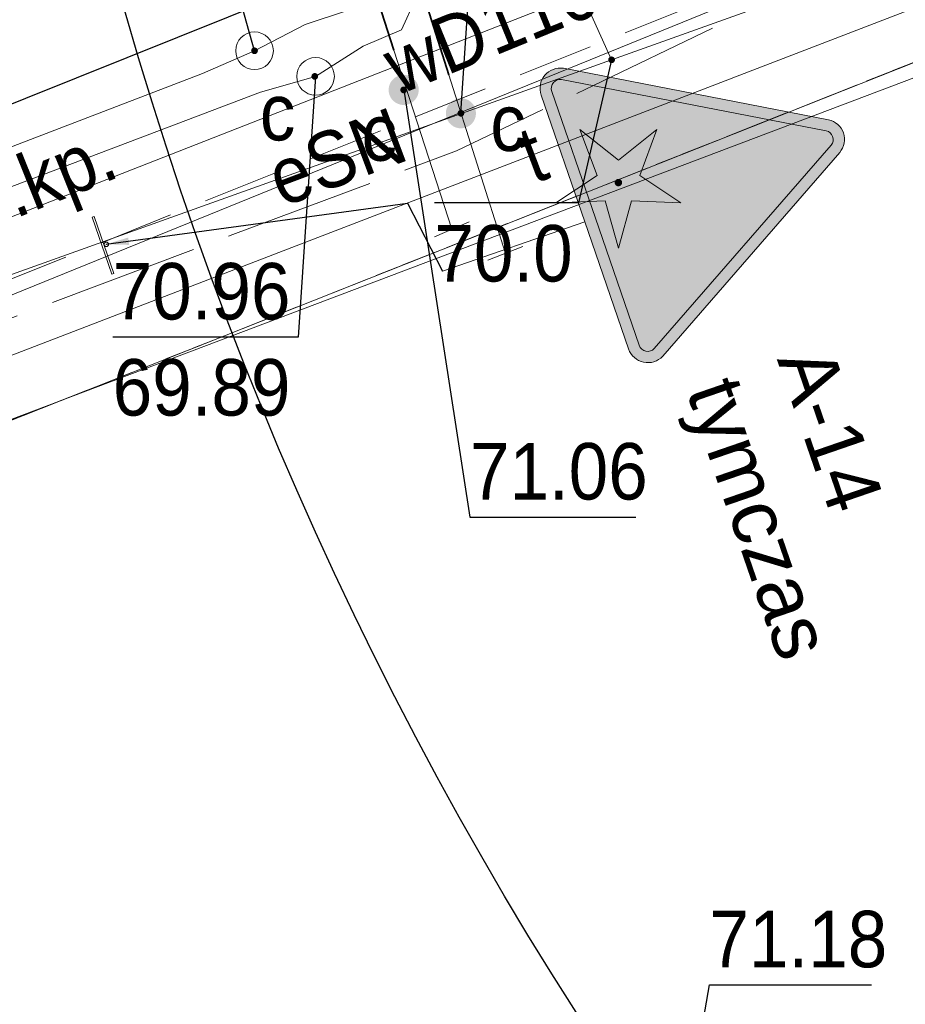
# Model space of a CAD drawing. Header units: feet. Extents: x 6524992 to 6539952, y 6047571 to 6067901.
# Tile 13 of 53: x 6531684 to 6531696, y 6048643 to 6048656. Entities that reach past the tile are written whole.
import ezdxf
from ezdxf.enums import TextEntityAlignment as Align

# ---------------------------------------------------------------- set-up
doc = ezdxf.new("R2010")
doc.units = ezdxf.units.FT
doc.header["$MEASUREMENT"] = 0
for name, pattern in [('1.5_0.5', [2, 1.5, -0.5]), ('218-500', [1, 0.5, -0.5]), ('219-500', [0]), ('mz1.0_0.5', [1.5, 1, -0.5]), ('mz2.0_0.5', [2.5, 2, -0.5])]:
    doc.linetypes.add(name, pattern=pattern)
doc.layers.get('0').update_dxf_attribs({"linetype": 'CONTINUOUS', "lineweight": 18})
for name, color, linetype, transparency in [('218-Granica użytku', 7, 'CONTINUOUS', 0.5), ('219-Linia granicy', 7, 'CONTINUOUS', 0.5), ('chodnik (powierzchnia)', 7, 'CONTINUOUS', 0.5), ('chodnik (powierzchnia)-Atr17', 7, 'CONTINUOUS', 0.5), ('drzewo iglaste (punkt)', 7, 'CONTINUOUS', 0.5), ('jezdnia (powierzchnia)', 7, 'CONTINUOUS', 0.5), ('krawężnik (linia)', 7, 'CONTINUOUS', 0.5), ('przewód ciepłowniczy (linia)', 7, 'CONTINUOUS', 0.5), ('przewód elektroenergetyczny (linia)', 7, 'CONTINUOUS', 0.5), ('przewód elektroenergetyczny (linia)-Atr1', 7, 'CONTINUOUS', 0.5), ('przewód elektroenergetyczny - projektowany lub w budowie (linia) - ob. projektowany', 7, 'CONTINUOUS', 0.5), ('przewód telekomunikacyjny (linia)', 7, 'CONTINUOUS', 0.5), ('przewód telekomunikacyjny (linia)-Atr1', 7, 'CONTINUOUS', 0.5), ('przewód wodociągowy (linia)', 7, 'CONTINUOUS', 0.5), ('przewód wodociągowy (linia)-Atr1', 7, 'CONTINUOUS', 0.5), ('punkt o określonej wysokości (sieć ciepłownicza)', 7, 'CONTINUOUS', 0.5), ('punkt o określonej wysokości (sieć ciepłownicza)-Atr2', 7, 'CONTINUOUS', 0.5), ('punkt o określonej wysokości (sieć ciepłownicza)-Atr3', 7, 'CONTINUOUS', 0.5), ('punkt o określonej wysokości (sieć elektroenergetyczna)', 7, 'CONTINUOUS', 0.5), ('punkt o określonej wysokości (sieć elektroenergetyczna)-Atr2', 7, 'CONTINUOUS', 0.5), ('punkt o określonej wysokości (sieć elektroenergetyczna)-Atr3', 7, 'CONTINUOUS', 0.5), ('punkt o określonej wysokości (sieć kanalizacyjna)-Atr2', 7, 'CONTINUOUS', 0.5), ('punkt zmiany cech lub źródła danych o położeniu przewodu (sieć ciepłownicza)', 7, 'CONTINUOUS', 0.5), ('rura ochronna - przewód ciepłowniczy (linia)', 7, 'CONTINUOUS', 0.5), ('studzienka okrągła - przewód ciepłowniczy (punkt)', 7, 'CONTINUOUS', 0.5), ('studzienka okrągła - przewód ciepłowniczy (punkt)-Atr17', 7, 'CONTINUOUS', 0.5), ('zasuwa - siec ciepłownicza (punkt)', 7, 'CONTINUOUS', 0.5), ('zasuwa - siec ciepłownicza (punkt)-Atr17', 7, 'CONTINUOUS', 0.5)]:
    doc.layers.add(name, color=color, linetype=linetype, transparency=transparency)
doc.layers.add('_Robocza', color=1, linetype='CONTINUOUS', lineweight=30, plot=False)
for name, color, linetype, lineweight in [('gaPionowe', 7, 'CONTINUOUS', 13), ('zzz.gaVSDodTekst', 7, 'CONTINUOUS', 30), ('zzz.gaVSDomyslna', 7, 'CONTINUOUS', 30), ('zzz.gaVSNazwa', 7, 'CONTINUOUS', 30), ('zzz.gaVSStan', 7, 'CONTINUOUS', 30), ('zzz.gaVSWielkość', 7, 'CONTINUOUS', 30)]:
    doc.layers.add(name, color=color, linetype=linetype, lineweight=lineweight)
doc.styles.add('GA-ATR-TEXT', font='arial.ttf', dxfattribs={"width": 0.9})
doc.styles.get("Standard").update_dxf_attribs({"font": 'arial.ttf'})
doc.dimstyles.new('GA-LEADER', dxfattribs={"dimtxt": 1, "dimasz": 1, "dimexe": 1, "dimexo": 1, "dimgap": 1, "dimtad": 1, "dimtxsty": 'Standard', "dimcen": 1, "dimadec": 0, "dimazin": 0, "dimtfac": 1, "dimtmove": 0, "dimatfit": 3, "dimfxl": 1, "dimarcsym": 0})

# ---------------------------------------------------------------- blocks, each defined once
blk = doc.blocks.new('PW01')
at = {"linetype": 'Continuous', "lineweight": 13}
h = blk.add_hatch(color=0, dxfattribs=at)
edge = h.paths.add_edge_path()
edge.add_arc((0, 0), 0.045, 0, 360)
blk = doc.blocks.new('OP011')
at = {"linetype": 'Continuous', "lineweight": 13}
h = blk.add_hatch(color=0, dxfattribs=at)
edge = h.paths.add_edge_path()
edge.add_arc((0, 0), 0.05, 0, 360)
at = {"color": 0, "linetype": 'Continuous', "lineweight": 13}
for p, q in [((-0.283, 0.093), (-0.512, 0.706)), ((-0.512, 0.706), (0, 0.299)), ((0, 0.299), (0.512, 0.706)), ((0.512, 0.706), (0.283, 0.093)), ((-0.828, -0.268), (-0.283, 0.093)), ((0.283, 0.093), (0.828, -0.268)), ((-0.175, -0.24), (-0.828, -0.268)), ((0, -0.87), (-0.175, -0.24)), ((0.175, -0.24), (0, -0.87)), ((0.828, -0.268), (0.175, -0.24))]:
    blk.add_line(p, q, dxfattribs=at)
blk = doc.blocks.new('US25')
at = {"linetype": 'Continuous', "lineweight": 0}
h = blk.add_hatch(color=0, dxfattribs=at)
edge = h.paths.add_edge_path()
edge.add_arc((0, 0), 0.2, 0, 360)
blk = doc.blocks.new('XX_01')
at = {"color": 0, "linetype": 'Continuous', "lineweight": 13}
blk.add_line((0, -0.25), (0, 0.25), dxfattribs=at)
blk = doc.blocks.new('US15')
at = {"color": 0, "linetype": 'Continuous', "lineweight": 13}
blk.add_circle((0, 0), 0.25, dxfattribs=at)
blk = doc.blocks.new('gaVSPos')
blk.add_point((0, 0))
blk = doc.blocks.new('gaVSTVcolumn0')
at = {"color": 0, "linetype": 'ByBlock', "lineweight": -2}
for p, q in [((-400, -30), (400, -30)), ((-400, -60), (-400, -30)), ((400, -60), (-400, -60)), ((400, -30), (400, -60))]:
    blk.add_line(p, q, dxfattribs=at)
blk.add_circle((0, 0), 30, dxfattribs=at)
blk = doc.blocks.new('gaVScolumn0')
at = {"color": 0, "linetype": 'ByBlock', "lineweight": -2}
blk.add_line((0, 0), (0, 400), dxfattribs=at)
at = {"layer": 'zzz.gaVSDomyslna', "color": 7, "style": 'GA-ATR-TEXT'}
blk.add_attdef('X2', text='', height=150, dxfattribs=at).set_placement((-50, 0), align=Align.BOTTOM_RIGHT)
blk = doc.blocks.new('*U103')
at = {"layer": 'zzz.gaVSDomyslna', "lineweight": 0}
h = blk.add_hatch(color=10, dxfattribs=at)
h.paths.add_polyline_path([(0, 725.9, 0.262759), (-45.8, 700.1), (-404.2, 79.4, 0.565749), (-356.5, 0), (0, 0), (356.5, 0, 0.565749), (404.2, 79.4), (45.8, 700.1, 0.262759)])
h.paths.add_polyline_path([(20, 684.8), (377.9, 64.9, -0.559995), (356.5, 30), (0, 30), (-356.5, 30, -0.559995), (-377.9, 64.9), (-20, 684.8, -0.260216), (0, 695.9, -0.260216)], flags=16)
at = {"layer": 'zzz.gaVSDomyslna', "color": 10, "lineweight": 0}
for points in [[(45.8, 700.1), (404.2, 79.4, -0.565749), (356.5, 0), (0, 0), (-356.5, 0, -0.565749), (-404.2, 79.4), (-45.8, 700.1, -0.262759), (0, 725.9, -0.262759)], [(20, 684.8), (377.9, 64.9, -0.559995), (356.5, 30), (0, 30), (-356.5, 30, -0.559995), (-377.9, 64.9), (-20, 684.8, -0.260216), (0, 695.9, -0.260216)]]:
    blk.add_lwpolyline(points, format="xyb", close=True, dxfattribs=at)
blk = doc.blocks.new('*U104')
at = {"layer": 'zzz.gaVSDomyslna', "lineweight": 0}
h = blk.add_hatch(color=50, dxfattribs=at)
edge = h.paths.add_edge_path()
edge.add_line((0, 30), (356.5, 30))
edge.add_arc((356.5, 54), 24, 270.0001, 386.9946)
edge.add_line((377.9, 64.9), (20.3, 684.2))
edge.add_arc((0, 672.5), 23.5, 30.0026, 148.2815)
edge.add_line((-20, 684.8), (-377.9, 64.9))
edge.add_arc((-356.5, 54), 24, 153.0055, 270.0001)
edge.add_line((-356.5, 30), (0, 30))
blk = doc.blocks.new('*U105')
at = {"layer": 'zzz.gaVSDomyslna', "linetype": 'Continuous', "lineweight": 0, "true_color": 0x000000}
h = blk.add_hatch(color=18, dxfattribs=at)
edge = h.paths.add_edge_path()
edge.add_arc((60, 472.5), 30, 0, 360.0002689)
h.paths.add_polyline_path([(-360, 45), (-281.25, 112.5), (-202.5, 45)])
h.paths.add_polyline_path([(258.75, 191.25), (157.5, 45), (360, 45)])
h.paths.add_polyline_path([(216.118, 165.789), (141.513, 208.421), (125.376, 182.601), (45, 227.813), (45, 433.125), (0, 461.25), (-136.849, 432.74), (-163.77, 345.246), (-180, 354.375), (-190.457, 343.047), (-176.355, 335.115), (-180, 331.875), (-147.913, 313.826), (-145.705, 317.874), (-135.48, 312.122), (-180, 45), (-90, 45), (-135, 90), (-90, 254.158), (-45, 180), (-45, 45), (45, 45), (0, 90), (0, 180), (-41.0105, 258.983), (11.25, 229.587), (11.25, 224.297), (45, 205.313), (45, 210.602), (117.417, 169.868), (103.026, 146.842), (177.632, 104.211)])
h.paths.add_polyline_path([(11.25, 246.797), (11.25, 360), (-60.3947, 296.316), (-53.6333, 283.294)], flags=16)
h.paths.add_polyline_path([(-98.1818, 405), (-51.9231, 405), (-126.456, 324.256), (-138.522, 331.043)], flags=16)
blk = doc.blocks.new('*U107')
at = {"layer": 'zzz.gaVSDomyslna', "color": 10}
blk.add_blockref('*U103', (0, 0), dxfattribs=at)
at = {"layer": 'zzz.gaVSDomyslna', "color": 50}
blk.add_blockref('*U104', (0, 0), dxfattribs=at)
at = {"layer": 'zzz.gaVSDomyslna', "color": 18, "true_color": 0x000000}
blk.add_blockref('*U105', (0, 0), dxfattribs=at)
blk = doc.blocks.new('*U102')
at = {"layer": 'zzz.gaVSDomyslna'}
blk.add_blockref('*U107', (0, 0), dxfattribs=at)
at = {"layer": 'zzz.gaVSDodTekst', "flags": 1}
blk.add_attdef('Addtext', text='', height=1, dxfattribs=at).set_placement((0, 0), align=Align.MIDDLE_LEFT)
at = {"layer": 'zzz.gaVSDomyslna', "flags": 1}
for tag in ['Width', 'Height', 'Position', 'Route', 'ItemNo']:
    blk.add_attdef(tag, text='', height=1, dxfattribs=at).set_placement((0, 0), align=Align.MIDDLE_LEFT)
at = {"layer": 'zzz.gaVSNazwa', "style": 'GA-ATR-TEXT'}
blk.add_attdef('Name', text='', height=150, dxfattribs=at).set_placement((510.5, 438), align=Align.MIDDLE_LEFT)
at = {"layer": 'zzz.gaVSStan', "style": 'GA-ATR-TEXT'}
blk.add_attdef('State', text='', height=150, dxfattribs=at).set_placement((510.5, 183), align=Align.MIDDLE_LEFT)
at = {"layer": 'zzz.gaVSWielkość', "flags": 1}
blk.add_attdef('Size', text='', height=1, dxfattribs=at).set_placement((0, 0), align=Align.MIDDLE_LEFT)

msp = doc.modelspace()

# ---------------------------------------------------------------- linework, layer by layer
at = {"layer": '218-Granica użytku', "color": 3, "linetype": '218-500', "lineweight": 18, "flags": 128}
for points in [[(6531700.13, 6048657.27), (6531673.29, 6048646.63)], [(6531673.29, 6048646.63), (6531700.13, 6048657.27)]]:
    msp.add_lwpolyline(points, dxfattribs=at)
at = {"layer": '219-Linia granicy', "color": 3, "linetype": '219-500', "lineweight": 18, "flags": 128}
msp.add_lwpolyline([(6531673.29, 6048646.63), (6531713.42, 6048662.54)], dxfattribs=at)
at = {"layer": '_Robocza'}
msp.add_circle((6531733.871, 6048670.068), 50, dxfattribs=at)
at = {"layer": 'chodnik (powierzchnia)', "color": 7, "linetype": 'mz1.0_0.5', "lineweight": 18, "flags": 128}
msp.add_lwpolyline([(6531696.57, 6048660.12), (6531673.65, 6048650.92), (6531665.69, 6048647.72), (6531667.64, 6048646.2), (6531671.87, 6048647.92), (6531671.77, 6048648.24), (6531672.92, 6048648.55), (6531672.97, 6048648.33), (6531701.06, 6048659.59)], close=True, dxfattribs=at)
at = {"layer": 'jezdnia (powierzchnia)', "color": 7, "linetype": '1.5_0.5', "lineweight": 18, "flags": 128}
msp.add_lwpolyline([(6531934.86, 6048854.54), (6531926.95, 6048841.93), (6531918.96, 6048830.06), (6531909.5, 6048817.18), (6531901.18, 6048806.68), (6531892.44, 6048796.38), (6531883.95, 6048786.92), (6531881.51, 6048784.27), (6531879.59, 6048782.86), (6531877.75, 6048782.38), (6531875.82, 6048782.5), (6531874.76, 6048782.88), (6531873.9, 6048783.37), (6531869.6, 6048778.86), (6531870.13, 6048778.03), (6531870.82, 6048776.02), (6531870.85, 6048775.07), (6531870.54, 6048773.29), (6531869.38, 6048771.34), (6531868.01, 6048769.93), (6531863.36, 6048765.34), (6531859.32, 6048761.55), (6531848.76, 6048752.38), (6531843.59, 6048748.2), (6531831.18, 6048739.14), (6531817.84, 6048729.74), (6531793.06, 6048712.45), (6531781.56, 6048705.02), (6531771.84, 6048699.39), (6531762.11, 6048694.16), (6531748.35, 6048687.6), (6531736.63, 6048682.63), (6531731.2, 6048680.43), (6531723.01, 6048677.15), (6531720.39, 6048676.29), (6531718.04, 6048676.19), (6531716, 6048676.85), (6531700.78, 6048671.82), (6531700.43, 6048670.57), (6531699.94, 6048669.55), (6531698.66, 6048667.85), (6531696.88, 6048666.7), (6531694.1, 6048665.57), (6531671.86, 6048656.66), (6531663.54, 6048653.32), (6531665.69, 6048647.72), (6531673.65, 6048650.92), (6531696.57, 6048660.12), (6531711.19, 6048665.9), (6531713.11, 6048666.5), (6531715.24, 6048666.77), (6531717.08, 6048666.7), (6531718.61, 6048666.2), (6531721.55, 6048664.8), (6531726.41, 6048662.46), (6531732.77, 6048659.4), (6531735.33, 6048664.82), (6531734.21, 6048665.57), (6531733.07, 6048666.83), (6531732.2, 6048668.59), (6531731.94, 6048669.96), (6531732.02, 6048671.12), (6531732.75, 6048673.21), (6531733.92, 6048674.7), (6531735.62, 6048675.73), (6531738.9, 6048677.05), (6531750.92, 6048682.22), (6531764.64, 6048688.73), (6531774.64, 6048694.07), (6531784.88, 6048700.05), (6531796.3, 6048707.41), (6531807.81, 6048715.38), (6531812.49, 6048718.65), (6531821.51, 6048725), (6531834.56, 6048734.18), (6531847.16, 6048743.36), (6531852.83, 6048747.95), (6531863.16, 6048756.92), (6531867.95, 6048761.44), (6531872.3, 6048765.7), (6531873.84, 6048766.99), (6531875.25, 6048767.75), (6531877.35, 6048768.27), (6531879.48, 6048768.24), (6531881.09, 6048767.74), (6531883.2, 6048766.46), (6531886.63, 6048772.09), (6531886.01, 6048772.9), (6531885.74, 6048773.58), (6531885.26, 6048775.66), (6531885.44, 6048778.18), (6531886.52, 6048780.64), (6531887.99, 6048782.41), (6531897.21, 6048792.67), (6531905.82, 6048802.85), (6531914.51, 6048813.86), (6531923.67, 6048826.32), (6531932.04, 6048838.77), (6531939.94, 6048851.37)], close=True, dxfattribs=at)
at = {"layer": 'krawężnik (linia)', "color": 7, "linetype": 'Continuous', "lineweight": 25, "flags": 128}
msp.add_lwpolyline([(6531774.64, 6048694.07), (6531764.64, 6048688.73), (6531750.92, 6048682.22), (6531738.9, 6048677.05), (6531735.62, 6048675.73), (6531733.92, 6048674.7), (6531732.75, 6048673.21), (6531732.02, 6048671.12), (6531731.94, 6048669.96), (6531732.2, 6048668.59), (6531733.07, 6048666.83), (6531734.21, 6048665.57), (6531735.33, 6048664.82), (6531732.77, 6048659.4), (6531726.41, 6048662.46), (6531721.55, 6048664.8), (6531718.61, 6048666.2), (6531717.08, 6048666.7), (6531715.24, 6048666.77), (6531713.11, 6048666.5), (6531711.19, 6048665.9), (6531696.57, 6048660.12), (6531673.65, 6048650.92), (6531665.69, 6048647.72)], dxfattribs=at)
at = {"layer": 'przewód ciepłowniczy (linia)', "color": 212, "linetype": 'Continuous', "lineweight": 18, "flags": 128}
for points in [[(6531690.1, 6048653.51), (6531689.33, 6048655.89), (6531687.17, 6048662.61), (6531686.84, 6048663.62), (6531712.51, 6048672.98)], [(6531690.81, 6048653.19), (6531690.06, 6048655.56), (6531687.85, 6048662.53), (6531687.55, 6048663.45), (6531712.29, 6048672.4)], [(6531688.74, 6048657.28), (6531688.89, 6048656.83), (6531688.7, 6048656.41), (6531688.15, 6048656.23), (6531687.48, 6048655.88), (6531686.79, 6048655.58), (6531675.84, 6048651.38), (6531664.64, 6048647.06), (6531653.46, 6048642.87), (6531642.14, 6048638.7), (6531630.82, 6048634.51)], [(6531631.67, 6048634.3), (6531642.94, 6048638.46), (6531654.22, 6048642.68), (6531665.43, 6048646.88), (6531676.64, 6048651.19), (6531687.56, 6048655.33), (6531688.29, 6048655.54), (6531688.92, 6048655.94), (6531689.43, 6048656.16), (6531689.62, 6048656.58), (6531689.4, 6048657.2)], [(6531678.23, 6048648.71), (6531697.05, 6048655.83), (6531720.9, 6048645.55)]]:
    msp.add_lwpolyline(points, dxfattribs=at)
at = {"layer": 'przewód elektroenergetyczny (linia)', "color": 1, "linetype": 'Continuous', "lineweight": 18, "flags": 128}
for points in [[(6531802.76, 6048705.47), (6531802.52, 6048705), (6531795.37, 6048712.94), (6531793.1, 6048715.86), (6531774.07, 6048704.14), (6531754.13, 6048693.18), (6531722.21, 6048678.72), (6531704.2, 6048671.11), (6531697.97, 6048668.16), (6531700.69, 6048661.36), (6531696.92, 6048659.69), (6531691.43, 6048657.51), (6531692.22, 6048655.76)], [(6531720.83, 6048662.47), (6531720.15, 6048662.71), (6531716.06, 6048664.17), (6531715.46, 6048664.31), (6531712.77, 6048663.18), (6531700.33, 6048658.37), (6531697.05, 6048657.68), (6531696.43, 6048657.59), (6531673.36, 6048648.21), (6531673.3, 6048647.68), (6531671.99, 6048647.48), (6531671.55, 6048647.49), (6531670.73, 6048647.05)], [(6531793.07, 6048628.61), (6531759.89, 6048644.1), (6531751.16, 6048648.64), (6531726.42, 6048659.89), (6531717.98, 6048663.37), (6531714.96, 6048663.52), (6531697.25, 6048657.56), (6531692.22, 6048655.76), (6531682.63, 6048652.33), (6531668.57, 6048647.58), (6531664.42, 6048645.28), (6531624.8, 6048629.07)]]:
    msp.add_lwpolyline(points, dxfattribs=at)
at = {"layer": 'przewód elektroenergetyczny - projektowany lub w budowie (linia) - ob. projektowany', "color": 1, "linetype": 'mz2.0_0.5', "lineweight": 18, "flags": 128}
msp.add_lwpolyline([(6531670.91, 6048647.25), (6531671.52, 6048647.49), (6531671.98, 6048647.46), (6531673.05, 6048647.8), (6531673.32, 6048648.22), (6531679.79, 6048650.65), (6531687.19, 6048653.44), (6531690.16, 6048654.55), (6531691.98, 6048655.42), (6531694.84, 6048656.8), (6531696.48, 6048657.58), (6531698.85, 6048658.05), (6531700.76, 6048658.43), (6531701.65, 6048658.79), (6531703.11, 6048659.39), (6531706.26, 6048660.68), (6531709.91, 6048662.17), (6531711.99, 6048663.03), (6531716.01, 6048664.14), (6531716.51, 6048664.17), (6531719.22, 6048663.06), (6531720.4, 6048662.58), (6531720.73, 6048662.62), (6531722.6, 6048662.77), (6531724.55, 6048661.76), (6531725.05, 6048661.51), (6531730.12, 6048659.26), (6531734.1, 6048657.41)], dxfattribs=at)
at = {"layer": 'przewód telekomunikacyjny (linia)', "color": 30, "linetype": 'Continuous', "lineweight": 18, "flags": 128}
msp.add_lwpolyline([(6531672.66, 6048647.38), (6531702.86, 6048659), (6531717.91, 6048665.13), (6531719.48, 6048666.76)], dxfattribs=at)
at = {"layer": 'przewód wodociągowy (linia)', "color": 5, "linetype": 'Continuous', "lineweight": 18, "flags": 128}
msp.add_lwpolyline([(6531699.49, 6048659.65), (6531677.17, 6048650.9), (6531677.34, 6048650.51), (6531679.36, 6048644.38)], dxfattribs=at)
at = {"layer": 'punkt o określonej wysokości (sieć ciepłownicza)-Atr2', "color": 7, "flags": 128}
for points in [[(6531690.22, 6048655.05), (6531690.5, 6048659.31), (6531692.734, 6048659.31)], [(6531687.48, 6048655.88), (6531686.91, 6048657.92), (6531684.415, 6048657.92)], [(6531688.29, 6048655.54), (6531688.06, 6048652.08), (6531685.597, 6048652.08)], [(6531689.46, 6048655.36), (6531690.34, 6048649.69), (6531692.542, 6048649.69)]]:
    msp.add_lwpolyline(points, dxfattribs=at)
at = {"layer": 'punkt o określonej wysokości (sieć elektroenergetyczna)-Atr2', "color": 7, "flags": 128}
msp.add_lwpolyline([(6531692.22, 6048655.76), (6531691.78, 6048653.86), (6531689.868, 6048653.86)], dxfattribs=at)
at = {"layer": 'punkt o określonej wysokości (sieć kanalizacyjna)-Atr2', "color": 7, "flags": 128}
msp.add_lwpolyline([(6531693.03, 6048640.65), (6531693.52, 6048643.48), (6531695.669, 6048643.48)], dxfattribs=at)
at = {"layer": 'rura ochronna - przewód ciepłowniczy (linia)', "color": 212, "linetype": 'Continuous', "lineweight": 35, "flags": 128}
for points in [[(6531689.33, 6048655.89), (6531687.17, 6048662.61)], [(6531687.85, 6048662.53), (6531690.06, 6048655.56)]]:
    msp.add_lwpolyline(points, dxfattribs=at)

# ---------------------------------------------------------------- block references
at = {"layer": 'drzewo iglaste (punkt)', "color": 94, "linetype": 'Continuous', "lineweight": 13}
msp.add_blockref('OP011', (6531692.31, 6048654.13), dxfattribs=at)
at = {"layer": 'gaPionowe', "xscale": 0.005, "yscale": 0.005, "rotation": 289.0067869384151}
msp.add_blockref('*U102', (6531691.865, 6048653.607), dxfattribs=at).add_auto_attribs({'Name': 'A-14', 'State': 'tymczas'})
at = {"layer": 'gaPionowe', "rotation": 289.0069973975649}
for name, p, xscale, yscale in [('gaVSTVcolumn0', (6531685.512, 6048653.311), 0.001, 0.001), ('gaVScolumn0', (6531689.974, 6048652.956), 0.005, 0.005)]:
    msp.add_blockref(name, p, dxfattribs=dict(at, xscale=xscale, yscale=yscale))
msp.add_blockref('gaVSPos', (6531685.512, 6048653.311), dxfattribs=at)
at = {"layer": 'punkt o określonej wysokości (sieć ciepłownicza)', "color": 212, "linetype": 'Continuous', "lineweight": 13}
for p in [(6531687.48, 6048655.88), (6531688.28, 6048655.54)]:
    msp.add_blockref('PW01', p, dxfattribs=at)
for p, rotation in [((6531689.46, 6048655.36), 290.828), ((6531690.22, 6048655.05), 24.05400000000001)]:
    msp.add_blockref('PW01', p, dxfattribs=dict(at, rotation=rotation))
at = {"layer": 'punkt o określonej wysokości (sieć elektroenergetyczna)', "color": 1, "linetype": 'Continuous', "lineweight": 13, "rotation": 359.933}
msp.add_blockref('PW01', (6531692.22, 6048655.76), dxfattribs=at)
at = {"layer": 'punkt zmiany cech lub źródła danych o położeniu przewodu (sieć ciepłownicza)', "color": 7, "linetype": 'Continuous', "lineweight": 18}
for p, rotation in [((6531690.1, 6048653.51), 293.498), ((6531690.81, 6048653.19), 291.37)]:
    msp.add_blockref('XX_01', p, dxfattribs=dict(at, rotation=rotation))
at = {"layer": 'studzienka okrągła - przewód ciepłowniczy (punkt)', "color": 212, "linetype": 'Continuous', "lineweight": 18}
for p in [(6531687.48, 6048655.88), (6531688.29, 6048655.54)]:
    msp.add_blockref('US15', p, dxfattribs=at)
at = {"layer": 'zasuwa - siec ciepłownicza (punkt)', "color": 7, "linetype": 'Continuous', "lineweight": 13}
for p, rotation in [((6531689.46, 6048655.36), 290.828), ((6531690.22, 6048655.05), 24.05400000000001)]:
    msp.add_blockref('US25', p, dxfattribs=dict(at, rotation=rotation))

# ---------------------------------------------------------------- texts
at = {"layer": 'chodnik (powierzchnia)-Atr17', "color": 7, "width": 0.9}
msp.add_text('ch.kp.', height=0.75, rotation=21.87, dxfattribs=at).set_placement((6531683.38, 6048653.28))
at = {"layer": 'przewód elektroenergetyczny (linia)-Atr1', "color": 1, "width": 0.9}
msp.add_text('eSN', height=0.75, rotation=20.556, dxfattribs=at).set_placement((6531687.71, 6048654.15), align=Align.MIDDLE_LEFT)
at = {"layer": 'przewód telekomunikacyjny (linia)-Atr1', "color": 30, "width": 0.9}
msp.add_text('t', height=0.75, rotation=20.746, dxfattribs=at).set_placement((6531691.05, 6048654.46), align=Align.MIDDLE_LEFT)
at = {"layer": 'przewód wodociągowy (linia)-Atr1', "color": 5, "width": 0.9}
msp.add_text('wD110', height=0.75, rotation=22.249, dxfattribs=at).set_placement((6531689.26, 6048655.64), align=Align.MIDDLE_LEFT)
at = {"layer": 'punkt o określonej wysokości (sieć ciepłownicza)-Atr2', "color": 212, "width": 0.9}
for s, p in [('70.96', (6531685.597, 6048652.088)), ('71.06', (6531690.34, 6048649.698))]:
    msp.add_text(s, height=0.75, dxfattribs=at).set_placement(p, align=Align.BOTTOM_LEFT)
at = {"layer": 'punkt o określonej wysokości (sieć ciepłownicza)-Atr3', "color": 212, "width": 0.9}
msp.add_text('69.89', height=0.75, dxfattribs=at).set_placement((6531685.597, 6048650.812), align=Align.BOTTOM_LEFT)
at = {"layer": 'punkt o określonej wysokości (sieć elektroenergetyczna)-Atr3', "color": 1, "width": 0.9}
msp.add_text('70.0', height=0.75, dxfattribs=at).set_placement((6531689.868, 6048652.592), align=Align.BOTTOM_LEFT)
at = {"layer": 'punkt o określonej wysokości (sieć kanalizacyjna)-Atr2', "color": 34, "width": 0.9}
msp.add_text('71.18', height=0.75, dxfattribs=at).set_placement((6531693.52, 6048643.488), align=Align.BOTTOM_LEFT)
at = {"layer": 'studzienka okrągła - przewód ciepłowniczy (punkt)-Atr17', "color": 212, "width": 0.9}
msp.add_text('c', height=0.75, dxfattribs=at).set_placement((6531687.55, 6048654.69))
at = {"layer": 'zasuwa - siec ciepłownicza (punkt)-Atr17', "color": 7, "width": 0.9}
for p in [(6531690.61, 6048654.55), (6531688.9, 6048654.42)]:
    msp.add_text('c', height=0.75, dxfattribs=at).set_placement(p)

# ---------------------------------------------------------------- leaders
at = {"layer": 'gaPionowe'}
msp.add_leader([(6531685.512, 6048653.311), (6531689.509, 6048653.859), (6531689.974, 6048652.956)], dimstyle='GA-LEADER', override={"dimasz": 0.3}, dxfattribs=at)

doc.saveas('drawing.dxf')
